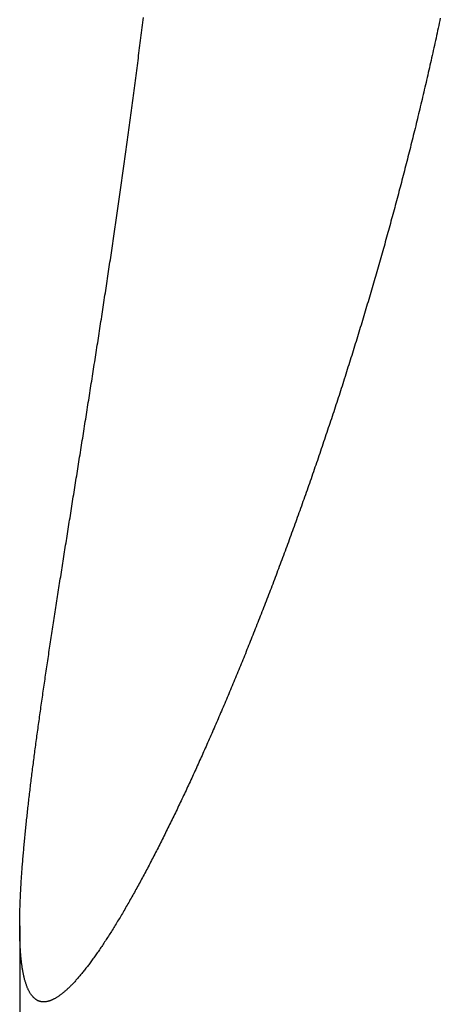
# Model space of a CAD drawing. Extents: x 637 to 3230, y 885 to 2745.
# Tile 45 of 151: x 2025 to 2057, y 1684 to 1759. Entities that reach past the tile are written whole.
import ezdxf

# ---------------------------------------------------------------- set-up
doc = ezdxf.new("R2010")
doc.units = 0
doc.layers.add('KF_GRAVIS_15_LEFT', color=7, linetype='CONTINUOUS')

# ---------------------------------------------------------------- blocks, each defined once
blk = doc.blocks.new('*U13')
at = {"layer": 'KF_GRAVIS_15_LEFT'}
blk.add_line((-191.5946, -563.3511), (-191.5946, -574.6769), dxfattribs=at)
for points in [[(-189.772, -569.136, 0), (-189.804, -569.135, 0), (-189.837, -569.134, 0), (-189.87, -569.131, 0), (-189.902, -569.128, 0), (-189.933, -569.124, 0), (-189.965, -569.118, 0), (-189.996, -569.112, 0), (-190.027, -569.105, 0), (-190.058, -569.097, 0), (-190.088, -569.087, 0), (-190.118, -569.077, 0), (-190.148, -569.066, 0), (-190.177, -569.054, 0), (-190.206, -569.041, 0), (-190.235, -569.027, 0), (-190.264, -569.012, 0), (-190.292, -568.996, 0), (-190.32, -568.98, 0), (-190.348, -568.962, 0), (-190.375, -568.943, 0), (-190.402, -568.923, 0), (-190.429, -568.903, 0), (-190.455, -568.881, 0), (-190.481, -568.858, 0), (-190.507, -568.835, 0), (-190.533, -568.81, 0), (-190.558, -568.785, 0), (-190.583, -568.759, 0), (-190.608, -568.731, 0), (-190.632, -568.703, 0), (-190.656, -568.674, 0), (-190.68, -568.644, 0), (-190.703, -568.613, 0), (-190.726, -568.581, 0), (-190.749, -568.548, 0), (-190.772, -568.514, 0), (-190.794, -568.479, 0), (-190.816, -568.443, 0), (-190.837, -568.406, 0), (-190.859, -568.369, 0), (-190.88, -568.33, 0), (-190.9, -568.291, 0), (-190.921, -568.25, 0), (-190.941, -568.209, 0), (-190.96, -568.166, 0), (-190.98, -568.123, 0), (-190.999, -568.079, 0), (-191.018, -568.034, 0), (-191.036, -567.987, 0), (-191.054, -567.94, 0), (-191.072, -567.893, 0), (-191.09, -567.844, 0), (-191.107, -567.794, 0), (-191.124, -567.743, 0), (-191.14, -567.691, 0), (-191.156, -567.639, 0), (-191.172, -567.585, 0), (-191.188, -567.531, 0), (-191.203, -567.476, 0), (-191.218, -567.419, 0), (-191.233, -567.362, 0), (-191.248, -567.304, 0), (-191.262, -567.245, 0), (-191.275, -567.186, 0), (-191.289, -567.125, 0), (-191.302, -567.063, 0), (-191.315, -567.001, 0), (-191.328, -566.938, 0), (-191.34, -566.874, 0), (-191.352, -566.809, 0), (-191.364, -566.743, 0), (-191.375, -566.676, 0), (-191.386, -566.608, 0), (-191.397, -566.54, 0), (-191.407, -566.471, 0), (-191.417, -566.401, 0), (-191.427, -566.33, 0), (-191.437, -566.258, 0), (-191.446, -566.185, 0), (-191.455, -566.112, 0), (-191.464, -566.038, 0), (-191.472, -565.963, 0), (-191.481, -565.887, 0), (-191.488, -565.81, 0), (-191.496, -565.733, 0), (-191.503, -565.655, 0), (-191.51, -565.576, 0), (-191.517, -565.496, 0), (-191.523, -565.415, 0), (-191.53, -565.334, 0), (-191.535, -565.252, 0), (-191.541, -565.169, 0), (-191.546, -565.085, 0), (-191.551, -565, 0), (-191.556, -564.915, 0), (-191.56, -564.829, 0), (-191.565, -564.742, 0), (-191.569, -564.655, 0), (-191.572, -564.567, 0), (-191.575, -564.478, 0), (-191.579, -564.388, 0), (-191.581, -564.298, 0), (-191.584, -564.206, 0), (-191.586, -564.115, 0), (-191.588, -564.022, 0), (-191.59, -563.929, 0), (-191.591, -563.835, 0), (-191.592, -563.74, 0), (-191.593, -563.644, 0), (-191.594, -563.548, 0), (-191.594, -563.451, 0), (-191.595, -563.354, 0), (-191.594, -563.255, 0), (-191.594, -563.157, 0), (-191.593, -563.057, 0), (-191.592, -562.957, 0), (-191.591, -562.856, 0), (-191.59, -562.754, 0), (-191.588, -562.652, 0), (-191.586, -562.549, 0), (-191.584, -562.446, 0), (-191.582, -562.342, 0), (-191.579, -562.237, 0), (-191.576, -562.131, 0), (-191.573, -562.025, 0), (-191.57, -561.919, 0), (-191.566, -561.812, 0), (-191.563, -561.704, 0), (-191.558, -561.595, 0), (-191.554, -561.486, 0), (-191.55, -561.377, 0), (-191.545, -561.267, 0), (-191.54, -561.156, 0), (-191.535, -561.045, 0), (-191.529, -560.933, 0), (-191.524, -560.82, 0), (-191.518, -560.708, 0), (-191.512, -560.594, 0), (-191.505, -560.48, 0), (-191.499, -560.365, 0), (-191.492, -560.25, 0), (-191.485, -560.135, 0), (-191.478, -560.019, 0), (-191.471, -559.902, 0), (-191.463, -559.785, 0), (-191.455, -559.667, 0), (-191.447, -559.549, 0), (-191.439, -559.431, 0), (-191.431, -559.312, 0), (-191.422, -559.192, 0), (-191.414, -559.072, 0), (-191.405, -558.952, 0), (-191.395, -558.831, 0), (-191.386, -558.709, 0), (-191.377, -558.587, 0), (-191.367, -558.465, 0), (-191.357, -558.342, 0), (-191.347, -558.219, 0), (-191.336, -558.096, 0), (-191.326, -557.972, 0), (-191.315, -557.847, 0), (-191.304, -557.723, 0), (-191.293, -557.598, 0), (-191.282, -557.472, 0), (-191.271, -557.346, 0), (-191.259, -557.22, 0), (-191.247, -557.093, 0), (-191.236, -556.966, 0), (-191.224, -556.838, 0), (-191.211, -556.711, 0), (-191.199, -556.583, 0), (-191.186, -556.454, 0), (-191.174, -556.325, 0), (-191.161, -556.196, 0), (-191.148, -556.067, 0), (-191.135, -555.937, 0), (-191.121, -555.807, 0), (-191.108, -555.677, 0), (-191.094, -555.546, 0), (-191.081, -555.415, 0), (-191.067, -555.284, 0), (-191.053, -555.152, 0), (-191.038, -555.021, 0), (-191.024, -554.889, 0), (-191.01, -554.757, 0), (-190.995, -554.624, 0), (-190.98, -554.491, 0), (-190.965, -554.358, 0), (-190.95, -554.225, 0), (-190.935, -554.092, 0), (-190.92, -553.958, 0), (-190.905, -553.824, 0), (-190.889, -553.69, 0), (-190.874, -553.556, 0), (-190.858, -553.422, 0), (-190.842, -553.287, 0), (-190.826, -553.153, 0), (-190.81, -553.018, 0), (-190.794, -552.883, 0), (-190.778, -552.747, 0), (-190.761, -552.612, 0), (-190.745, -552.477, 0), (-190.728, -552.341, 0), (-190.712, -552.205, 0), (-190.695, -552.069, 0), (-190.678, -551.933, 0), (-190.661, -551.797, 0), (-190.644, -551.661, 0), (-190.627, -551.525, 0), (-190.61, -551.389, 0), (-190.592, -551.252, 0), (-190.575, -551.116, 0), (-190.557, -550.979, 0), (-190.54, -550.842, 0), (-190.522, -550.706, 0), (-190.504, -550.568, 0), (-190.486, -550.431, 0), (-190.468, -550.293, 0), (-190.45, -550.154, 0), (-190.432, -550.015, 0), (-190.413, -549.875, 0), (-190.395, -549.735, 0), (-190.376, -549.595, 0), (-190.357, -549.454, 0), (-190.338, -549.313, 0), (-190.319, -549.171, 0), (-190.3, -549.029, 0), (-190.28, -548.886, 0), (-190.261, -548.743, 0), (-190.241, -548.6, 0), (-190.222, -548.456, 0), (-190.202, -548.311, 0), (-190.182, -548.167, 0), (-190.162, -548.021, 0), (-190.142, -547.876, 0), (-190.121, -547.73, 0), (-190.101, -547.583, 0), (-190.08, -547.436, 0), (-190.06, -547.289, 0), (-190.039, -547.141, 0), (-190.018, -546.993, 0), (-189.997, -546.845, 0), (-189.976, -546.696, 0), (-189.955, -546.546, 0), (-189.933, -546.397, 0), (-189.912, -546.247, 0), (-189.89, -546.096, 0), (-189.869, -545.945, 0), (-189.847, -545.794, 0), (-189.825, -545.642, 0), (-189.803, -545.49, 0), (-189.781, -545.338, 0), (-189.759, -545.185, 0), (-189.736, -545.032, 0), (-189.714, -544.878, 0), (-189.691, -544.724, 0), (-189.669, -544.57, 0), (-189.646, -544.415, 0), (-189.623, -544.26, 0), (-189.6, -544.104, 0), (-189.577, -543.948, 0), (-189.554, -543.792, 0), (-189.531, -543.636, 0), (-189.508, -543.479, 0), (-189.484, -543.322, 0), (-189.461, -543.164, 0), (-189.437, -543.006, 0), (-189.413, -542.848, 0), (-189.39, -542.689, 0), (-189.366, -542.53, 0), (-189.342, -542.371, 0), (-189.318, -542.211, 0), (-189.293, -542.051, 0), (-189.269, -541.891, 0), (-189.245, -541.73, 0), (-189.22, -541.569, 0), (-189.196, -541.407, 0), (-189.171, -541.246, 0), (-189.147, -541.084, 0), (-189.122, -540.921, 0), (-189.097, -540.759, 0), (-189.072, -540.596, 0), (-189.047, -540.432, 0), (-189.022, -540.269, 0), (-188.997, -540.105, 0), (-188.972, -539.941, 0), (-188.946, -539.776, 0), (-188.921, -539.611, 0), (-188.895, -539.446, 0), (-188.87, -539.281, 0), (-188.844, -539.115, 0), (-188.818, -538.949, 0), (-188.793, -538.783, 0), (-188.767, -538.616, 0), (-188.741, -538.45, 0), (-188.715, -538.282, 0), (-188.689, -538.115, 0), (-188.663, -537.947, 0), (-188.636, -537.779, 0), (-188.61, -537.611, 0), (-188.584, -537.443, 0), (-188.557, -537.274, 0), (-188.531, -537.105, 0), (-188.504, -536.936, 0), (-188.478, -536.766, 0), (-188.451, -536.596, 0), (-188.425, -536.426, 0), (-188.398, -536.256, 0), (-188.371, -536.086, 0), (-188.344, -535.915, 0), (-188.317, -535.744, 0), (-188.29, -535.573, 0), (-188.263, -535.401, 0), (-188.236, -535.229, 0), (-188.209, -535.057, 0), (-188.182, -534.885, 0), (-188.154, -534.713, 0), (-188.127, -534.54, 0), (-188.1, -534.367, 0), (-188.072, -534.194, 0), (-188.045, -534.021, 0), (-188.017, -533.847, 0), (-187.99, -533.674, 0), (-187.962, -533.5, 0), (-187.935, -533.326, 0), (-187.907, -533.151, 0), (-187.879, -532.977, 0), (-187.852, -532.802, 0), (-187.824, -532.627, 0), (-187.796, -532.452, 0), (-187.768, -532.277, 0), (-187.74, -532.101, 0), (-187.712, -531.926, 0), (-187.684, -531.75, 0), (-187.656, -531.574, 0), (-187.628, -531.398, 0), (-187.6, -531.221, 0), (-187.572, -531.045, 0), (-187.544, -530.868, 0), (-187.516, -530.691, 0), (-187.487, -530.514, 0), (-187.459, -530.337, 0), (-187.431, -530.159, 0), (-187.403, -529.982, 0), (-187.374, -529.804, 0), (-187.346, -529.626, 0), (-187.318, -529.448, 0), (-187.289, -529.27, 0), (-187.261, -529.092, 0), (-187.232, -528.914, 0), (-187.204, -528.735, 0), (-187.176, -528.556, 0), (-187.147, -528.377, 0), (-187.119, -528.199, 0), (-187.09, -528.019, 0), (-187.062, -527.84, 0), (-187.033, -527.661, 0), (-187.004, -527.482, 0), (-186.976, -527.302, 0), (-186.947, -527.122, 0), (-186.919, -526.943, 0), (-186.89, -526.763, 0), (-186.861, -526.583, 0), (-186.833, -526.403, 0), (-186.804, -526.223, 0), (-186.776, -526.042, 0), (-186.747, -525.862, 0), (-186.718, -525.682, 0), (-186.69, -525.501, 0), (-186.661, -525.32, 0), (-186.632, -525.14, 0), (-186.604, -524.959, 0), (-186.575, -524.778, 0), (-186.546, -524.597, 0), (-186.518, -524.416, 0), (-186.489, -524.235, 0), (-186.46, -524.054, 0), (-186.432, -523.873, 0), (-186.403, -523.692, 0), (-186.374, -523.51, 0), (-186.346, -523.329, 0), (-186.317, -523.148, 0), (-186.289, -522.966, 0), (-186.26, -522.785, 0), (-186.231, -522.603, 0), (-186.203, -522.422, 0), (-186.174, -522.24, 0), (-186.146, -522.058, 0), (-186.117, -521.877, 0), (-186.089, -521.695, 0), (-186.06, -521.513, 0), (-186.032, -521.332, 0), (-186.003, -521.15, 0), (-185.975, -520.968, 0), (-185.946, -520.786, 0), (-185.918, -520.605, 0), (-185.889, -520.423, 0), (-185.861, -520.241, 0), (-185.833, -520.059, 0), (-185.804, -519.877, 0), (-185.776, -519.696, 0), (-185.748, -519.514, 0), (-185.72, -519.332, 0), (-185.691, -519.15, 0), (-185.663, -518.969, 0), (-185.635, -518.787, 0), (-185.607, -518.605, 0), (-185.579, -518.424, 0), (-185.551, -518.242, 0), (-185.523, -518.06, 0), (-185.495, -517.879, 0), (-185.467, -517.697, 0), (-185.439, -517.516, 0), (-185.411, -517.334, 0), (-185.383, -517.153, 0), (-185.355, -516.971, 0), (-185.327, -516.79, 0), (-185.299, -516.609, 0), (-185.272, -516.428, 0), (-185.244, -516.247, 0), (-185.216, -516.065, 0), (-185.189, -515.884, 0), (-185.161, -515.704, 0), (-185.134, -515.523, 0), (-185.106, -515.342, 0), (-185.079, -515.161, 0), (-185.051, -514.981, 0), (-185.024, -514.8, 0), (-184.997, -514.62, 0), (-184.969, -514.439, 0), (-184.942, -514.259, 0), (-184.915, -514.079, 0), (-184.888, -513.899, 0), (-184.861, -513.719, 0), (-184.834, -513.539, 0), (-184.807, -513.359, 0), (-184.78, -513.18, 0), (-184.753, -513, 0), (-184.726, -512.821, 0), (-184.699, -512.642, 0), (-184.673, -512.462, 0), (-184.646, -512.283, 0), (-184.619, -512.105, 0), (-184.593, -511.926, 0), (-184.566, -511.747, 0), (-184.54, -511.569, 0), (-184.513, -511.391, 0), (-184.487, -511.212, 0), (-184.461, -511.034, 0), (-184.435, -510.856, 0), (-184.408, -510.679, 0), (-184.382, -510.501, 0), (-184.356, -510.324, 0), (-184.33, -510.147, 0), (-184.305, -509.97, 0), (-184.279, -509.793, 0), (-184.253, -509.616, 0), (-184.227, -509.439, 0), (-184.202, -509.263, 0), (-184.176, -509.087, 0), (-184.151, -508.911, 0), (-184.125, -508.735, 0), (-184.1, -508.558, 0), (-184.074, -508.381, 0), (-184.049, -508.204, 0), (-184.023, -508.027, 0), (-183.998, -507.849, 0), (-183.972, -507.671, 0), (-183.947, -507.493, 0), (-183.921, -507.314, 0), (-183.896, -507.135, 0), (-183.87, -506.956, 0), (-183.845, -506.777, 0), (-183.819, -506.597, 0), (-183.794, -506.417, 0), (-183.768, -506.237, 0), (-183.743, -506.056, 0), (-183.718, -505.875, 0), (-183.692, -505.694, 0), (-183.667, -505.513, 0), (-183.641, -505.331, 0), (-183.616, -505.149, 0), (-183.591, -504.967, 0), (-183.565, -504.785, 0), (-183.54, -504.602, 0), (-183.514, -504.419, 0), (-183.489, -504.236, 0), (-183.464, -504.052, 0), (-183.439, -503.869, 0), (-183.413, -503.685, 0), (-183.388, -503.5, 0), (-183.363, -503.316, 0), (-183.338, -503.131, 0), (-183.312, -502.946, 0), (-183.287, -502.761, 0), (-183.262, -502.575, 0), (-183.237, -502.39, 0), (-183.212, -502.204, 0), (-183.187, -502.017, 0), (-183.162, -501.831, 0), (-183.137, -501.644, 0), (-183.112, -501.457, 0), (-183.087, -501.27, 0), (-183.062, -501.083, 0), (-183.037, -500.895, 0), (-183.012, -500.707, 0), (-182.987, -500.519, 0), (-182.962, -500.331, 0), (-182.937, -500.142, 0), (-182.912, -499.953, 0), (-182.888, -499.764, 0), (-182.863, -499.575, 0), (-182.838, -499.386, 0), (-182.814, -499.196, 0), (-182.789, -499.006, 0), (-182.764, -498.816, 0), (-182.74, -498.626, 0), (-182.715, -498.435, 0), (-182.691, -498.244, 0), (-182.666, -498.054, 0), (-182.642, -497.862, 0), (-182.618, -497.671, 0), (-182.593, -497.479, 0), (-182.569, -497.288, 0), (-182.545, -497.096, 0), (-182.521, -496.904, 0), (-182.496, -496.711, 0), (-182.472, -496.519, 0), (-182.448, -496.326, 0), (-182.424, -496.133, 0), (-182.4, -495.94, 0), (-182.376, -495.746, 0), (-182.353, -495.553, 0), (-182.329, -495.359, 0), (-182.305, -495.165, 0), (-182.281, -494.971, 0), (-182.258, -494.777, 0), (-182.234, -494.582, 0), (-182.21, -494.388, 0), (-182.187, -494.193, 0)], [(-159.598, -494.242, 0), (-159.638, -494.433, 0), (-159.678, -494.623, 0), (-159.719, -494.814, 0), (-159.76, -495.004, 0), (-159.801, -495.194, 0), (-159.842, -495.384, 0), (-159.883, -495.574, 0), (-159.924, -495.764, 0), (-159.965, -495.953, 0), (-160.007, -496.142, 0), (-160.048, -496.331, 0), (-160.09, -496.52, 0), (-160.131, -496.709, 0), (-160.173, -496.897, 0), (-160.215, -497.085, 0), (-160.257, -497.273, 0), (-160.299, -497.461, 0), (-160.342, -497.649, 0), (-160.384, -497.836, 0), (-160.426, -498.024, 0), (-160.469, -498.211, 0), (-160.511, -498.398, 0), (-160.554, -498.584, 0), (-160.597, -498.771, 0), (-160.64, -498.957, 0), (-160.683, -499.143, 0), (-160.726, -499.329, 0), (-160.769, -499.515, 0), (-160.812, -499.7, 0), (-160.856, -499.885, 0), (-160.899, -500.07, 0), (-160.943, -500.255, 0), (-160.986, -500.44, 0), (-161.03, -500.624, 0), (-161.074, -500.808, 0), (-161.118, -500.992, 0), (-161.162, -501.176, 0), (-161.206, -501.359, 0), (-161.25, -501.542, 0), (-161.294, -501.725, 0), (-161.338, -501.908, 0), (-161.382, -502.091, 0), (-161.427, -502.273, 0), (-161.471, -502.455, 0), (-161.516, -502.637, 0), (-161.56, -502.819, 0), (-161.605, -503, 0), (-161.65, -503.181, 0), (-161.695, -503.362, 0), (-161.74, -503.543, 0), (-161.785, -503.723, 0), (-161.83, -503.903, 0), (-161.875, -504.083, 0), (-161.92, -504.263, 0), (-161.965, -504.443, 0), (-162.011, -504.622, 0), (-162.056, -504.801, 0), (-162.101, -504.979, 0), (-162.147, -505.158, 0), (-162.192, -505.336, 0), (-162.238, -505.514, 0), (-162.284, -505.692, 0), (-162.329, -505.869, 0), (-162.375, -506.046, 0), (-162.421, -506.223, 0), (-162.467, -506.4, 0), (-162.513, -506.576, 0), (-162.559, -506.752, 0), (-162.605, -506.928, 0), (-162.651, -507.103, 0), (-162.697, -507.279, 0), (-162.743, -507.454, 0), (-162.789, -507.628, 0), (-162.836, -507.803, 0), (-162.882, -507.977, 0), (-162.928, -508.151, 0), (-162.975, -508.325, 0), (-163.021, -508.498, 0), (-163.068, -508.671, 0), (-163.114, -508.844, 0), (-163.161, -509.016, 0), (-163.207, -509.189, 0), (-163.254, -509.361, 0), (-163.301, -509.534, 0), (-163.348, -509.707, 0), (-163.396, -509.88, 0), (-163.443, -510.054, 0), (-163.491, -510.227, 0), (-163.539, -510.401, 0), (-163.587, -510.575, 0), (-163.635, -510.749, 0), (-163.683, -510.923, 0), (-163.732, -511.097, 0), (-163.78, -511.272, 0), (-163.829, -511.446, 0), (-163.878, -511.621, 0), (-163.927, -511.796, 0), (-163.976, -511.971, 0), (-164.026, -512.146, 0), (-164.075, -512.321, 0), (-164.125, -512.496, 0), (-164.175, -512.672, 0), (-164.225, -512.848, 0), (-164.275, -513.023, 0), (-164.325, -513.199, 0), (-164.375, -513.375, 0), (-164.426, -513.551, 0), (-164.477, -513.727, 0), (-164.528, -513.904, 0), (-164.579, -514.08, 0), (-164.63, -514.256, 0), (-164.681, -514.433, 0), (-164.733, -514.61, 0), (-164.784, -514.786, 0), (-164.836, -514.963, 0), (-164.888, -515.14, 0), (-164.94, -515.317, 0), (-164.992, -515.494, 0), (-165.045, -515.671, 0), (-165.097, -515.849, 0), (-165.15, -516.026, 0), (-165.202, -516.203, 0), (-165.255, -516.381, 0), (-165.308, -516.558, 0), (-165.361, -516.736, 0), (-165.415, -516.913, 0), (-165.468, -517.091, 0), (-165.522, -517.269, 0), (-165.575, -517.446, 0), (-165.629, -517.624, 0), (-165.683, -517.802, 0), (-165.737, -517.98, 0), (-165.791, -518.158, 0), (-165.846, -518.336, 0), (-165.9, -518.513, 0), (-165.955, -518.691, 0), (-166.009, -518.869, 0), (-166.064, -519.047, 0), (-166.119, -519.226, 0), (-166.174, -519.404, 0), (-166.23, -519.582, 0), (-166.285, -519.76, 0), (-166.34, -519.938, 0), (-166.396, -520.116, 0), (-166.452, -520.294, 0), (-166.508, -520.472, 0), (-166.563, -520.65, 0), (-166.62, -520.828, 0), (-166.676, -521.006, 0), (-166.732, -521.184, 0), (-166.789, -521.362, 0), (-166.845, -521.54, 0), (-166.902, -521.718, 0), (-166.958, -521.896, 0), (-167.015, -522.074, 0), (-167.072, -522.252, 0), (-167.129, -522.43, 0), (-167.187, -522.608, 0), (-167.244, -522.786, 0), (-167.301, -522.963, 0), (-167.359, -523.141, 0), (-167.417, -523.319, 0), (-167.474, -523.496, 0), (-167.532, -523.674, 0), (-167.59, -523.852, 0), (-167.648, -524.029, 0), (-167.706, -524.206, 0), (-167.765, -524.384, 0), (-167.823, -524.561, 0), (-167.881, -524.738, 0), (-167.94, -524.916, 0), (-167.999, -525.093, 0), (-168.057, -525.27, 0), (-168.116, -525.447, 0), (-168.175, -525.623, 0), (-168.234, -525.8, 0), (-168.293, -525.977, 0), (-168.352, -526.154, 0), (-168.412, -526.33, 0), (-168.471, -526.506, 0), (-168.531, -526.683, 0), (-168.59, -526.859, 0), (-168.65, -527.035, 0), (-168.709, -527.211, 0), (-168.769, -527.387, 0), (-168.829, -527.563, 0), (-168.889, -527.739, 0), (-168.949, -527.914, 0), (-169.009, -528.09, 0), (-169.07, -528.265, 0), (-169.13, -528.44, 0), (-169.19, -528.616, 0), (-169.251, -528.79, 0), (-169.311, -528.965, 0), (-169.372, -529.14, 0), (-169.432, -529.315, 0), (-169.493, -529.489, 0), (-169.554, -529.663, 0), (-169.615, -529.838, 0), (-169.676, -530.012, 0), (-169.737, -530.186, 0), (-169.798, -530.359, 0), (-169.859, -530.533, 0), (-169.92, -530.706, 0), (-169.981, -530.88, 0), (-170.043, -531.053, 0), (-170.104, -531.226, 0), (-170.166, -531.398, 0), (-170.227, -531.571, 0), (-170.289, -531.743, 0), (-170.35, -531.916, 0), (-170.412, -532.088, 0), (-170.474, -532.26, 0), (-170.536, -532.431, 0), (-170.598, -532.603, 0), (-170.659, -532.774, 0), (-170.721, -532.946, 0), (-170.783, -533.117, 0), (-170.846, -533.287, 0), (-170.908, -533.458, 0), (-170.97, -533.628, 0), (-171.032, -533.799, 0), (-171.094, -533.969, 0), (-171.157, -534.138, 0), (-171.219, -534.308, 0), (-171.281, -534.477, 0), (-171.344, -534.647, 0), (-171.406, -534.816, 0), (-171.469, -534.984, 0), (-171.531, -535.153, 0), (-171.594, -535.321, 0), (-171.656, -535.489, 0), (-171.719, -535.657, 0), (-171.782, -535.825, 0), (-171.844, -535.992, 0), (-171.907, -536.159, 0), (-171.97, -536.326, 0), (-172.033, -536.493, 0), (-172.096, -536.66, 0), (-172.158, -536.826, 0), (-172.221, -536.992, 0), (-172.284, -537.157, 0), (-172.347, -537.323, 0), (-172.41, -537.488, 0), (-172.473, -537.653, 0), (-172.536, -537.818, 0), (-172.599, -537.982, 0), (-172.662, -538.146, 0), (-172.725, -538.31, 0), (-172.788, -538.474, 0), (-172.851, -538.637, 0), (-172.914, -538.801, 0), (-172.977, -538.963, 0), (-173.04, -539.126, 0), (-173.104, -539.288, 0), (-173.167, -539.45, 0), (-173.23, -539.612, 0), (-173.293, -539.774, 0), (-173.356, -539.935, 0), (-173.419, -540.096, 0), (-173.482, -540.256, 0), (-173.546, -540.416, 0), (-173.609, -540.576, 0), (-173.672, -540.736, 0), (-173.735, -540.895, 0), (-173.798, -541.055, 0), (-173.861, -541.213, 0), (-173.924, -541.372, 0), (-173.988, -541.53, 0), (-174.051, -541.688, 0), (-174.114, -541.845, 0), (-174.177, -542.002, 0), (-174.24, -542.159, 0), (-174.303, -542.316, 0), (-174.366, -542.472, 0), (-174.429, -542.628, 0), (-174.492, -542.783, 0), (-174.555, -542.939, 0), (-174.618, -543.094, 0), (-174.681, -543.248, 0), (-174.744, -543.402, 0), (-174.807, -543.556, 0), (-174.87, -543.71, 0), (-174.933, -543.863, 0), (-174.996, -544.016, 0), (-175.059, -544.168, 0), (-175.122, -544.32, 0), (-175.185, -544.472, 0), (-175.247, -544.624, 0), (-175.31, -544.775, 0), (-175.373, -544.925, 0), (-175.435, -545.076, 0), (-175.498, -545.226, 0), (-175.561, -545.375, 0), (-175.623, -545.525, 0), (-175.686, -545.674, 0), (-175.748, -545.822, 0), (-175.811, -545.97, 0), (-175.873, -546.118, 0), (-175.936, -546.265, 0), (-175.998, -546.412, 0), (-176.06, -546.559, 0), (-176.123, -546.705, 0), (-176.185, -546.851, 0), (-176.247, -546.997, 0), (-176.309, -547.142, 0), (-176.371, -547.286, 0), (-176.433, -547.431, 0), (-176.495, -547.575, 0), (-176.557, -547.718, 0), (-176.619, -547.861, 0), (-176.681, -548.004, 0), (-176.743, -548.146, 0), (-176.804, -548.288, 0), (-176.866, -548.43, 0), (-176.927, -548.571, 0), (-176.989, -548.711, 0), (-177.05, -548.852, 0), (-177.112, -548.991, 0), (-177.173, -549.131, 0), (-177.234, -549.27, 0), (-177.296, -549.408, 0), (-177.357, -549.547, 0), (-177.418, -549.684, 0), (-177.479, -549.822, 0), (-177.54, -549.958, 0), (-177.601, -550.095, 0), (-177.661, -550.231, 0), (-177.722, -550.366, 0), (-177.783, -550.501, 0), (-177.843, -550.636, 0), (-177.904, -550.77, 0), (-177.964, -550.904, 0), (-178.025, -551.038, 0), (-178.085, -551.172, 0), (-178.146, -551.305, 0), (-178.207, -551.439, 0), (-178.268, -551.573, 0), (-178.329, -551.706, 0), (-178.39, -551.839, 0), (-178.451, -551.973, 0), (-178.512, -552.106, 0), (-178.574, -552.239, 0), (-178.635, -552.372, 0), (-178.697, -552.505, 0), (-178.758, -552.637, 0), (-178.82, -552.77, 0), (-178.882, -552.902, 0), (-178.943, -553.035, 0), (-179.005, -553.167, 0), (-179.067, -553.299, 0), (-179.129, -553.43, 0), (-179.191, -553.562, 0), (-179.253, -553.693, 0), (-179.315, -553.825, 0), (-179.378, -553.956, 0), (-179.44, -554.087, 0), (-179.502, -554.217, 0), (-179.564, -554.348, 0), (-179.627, -554.478, 0), (-179.689, -554.608, 0), (-179.752, -554.738, 0), (-179.814, -554.868, 0), (-179.877, -554.997, 0), (-179.939, -555.126, 0), (-180.002, -555.255, 0), (-180.064, -555.383, 0), (-180.127, -555.512, 0), (-180.19, -555.64, 0), (-180.252, -555.767, 0), (-180.315, -555.895, 0), (-180.378, -556.022, 0), (-180.44, -556.149, 0), (-180.503, -556.276, 0), (-180.566, -556.402, 0), (-180.629, -556.528, 0), (-180.691, -556.653, 0), (-180.754, -556.779, 0), (-180.817, -556.904, 0), (-180.88, -557.028, 0), (-180.942, -557.153, 0), (-181.005, -557.277, 0), (-181.068, -557.4, 0), (-181.131, -557.524, 0), (-181.193, -557.646, 0), (-181.256, -557.769, 0), (-181.319, -557.891, 0), (-181.381, -558.013, 0), (-181.444, -558.134, 0), (-181.507, -558.255, 0), (-181.569, -558.375, 0), (-181.632, -558.495, 0), (-181.694, -558.615, 0), (-181.757, -558.734, 0), (-181.819, -558.853, 0), (-181.881, -558.972, 0), (-181.944, -559.089, 0), (-182.006, -559.207, 0), (-182.068, -559.324, 0), (-182.131, -559.441, 0), (-182.193, -559.557, 0), (-182.255, -559.672, 0), (-182.317, -559.788, 0), (-182.379, -559.902, 0), (-182.441, -560.017, 0), (-182.503, -560.13, 0), (-182.565, -560.244, 0), (-182.626, -560.356, 0), (-182.688, -560.469, 0), (-182.75, -560.58, 0), (-182.811, -560.692, 0), (-182.873, -560.802, 0), (-182.934, -560.912, 0), (-182.996, -561.022, 0), (-183.057, -561.131, 0), (-183.118, -561.24, 0), (-183.179, -561.348, 0), (-183.24, -561.455, 0), (-183.301, -561.562, 0), (-183.362, -561.669, 0), (-183.422, -561.774, 0), (-183.483, -561.88, 0), (-183.543, -561.984, 0), (-183.604, -562.088, 0), (-183.664, -562.192, 0), (-183.724, -562.295, 0), (-183.784, -562.397, 0), (-183.844, -562.499, 0), (-183.904, -562.6, 0), (-183.964, -562.7, 0), (-184.024, -562.8, 0), (-184.083, -562.899, 0), (-184.143, -562.998, 0), (-184.202, -563.096, 0), (-184.261, -563.193, 0), (-184.32, -563.29, 0), (-184.379, -563.386, 0), (-184.438, -563.481, 0), (-184.496, -563.576, 0), (-184.555, -563.67, 0), (-184.613, -563.763, 0), (-184.671, -563.856, 0), (-184.729, -563.948, 0), (-184.787, -564.039, 0), (-184.845, -564.13, 0), (-184.903, -564.22, 0), (-184.96, -564.309, 0), (-185.018, -564.397, 0), (-185.075, -564.485, 0), (-185.132, -564.572, 0), (-185.189, -564.659, 0), (-185.245, -564.744, 0), (-185.302, -564.829, 0), (-185.358, -564.914, 0), (-185.414, -564.997, 0), (-185.471, -565.08, 0), (-185.526, -565.162, 0), (-185.582, -565.243, 0), (-185.638, -565.324, 0), (-185.693, -565.404, 0), (-185.748, -565.483, 0), (-185.803, -565.561, 0), (-185.858, -565.639, 0), (-185.913, -565.715, 0), (-185.967, -565.792, 0), (-186.021, -565.867, 0), (-186.076, -565.941, 0), (-186.129, -566.015, 0), (-186.183, -566.088, 0), (-186.237, -566.16, 0), (-186.29, -566.232, 0), (-186.343, -566.302, 0), (-186.396, -566.372, 0), (-186.449, -566.441, 0), (-186.501, -566.509, 0), (-186.554, -566.577, 0), (-186.606, -566.643, 0), (-186.658, -566.709, 0), (-186.709, -566.774, 0), (-186.761, -566.838, 0), (-186.812, -566.901, 0), (-186.863, -566.964, 0), (-186.914, -567.025, 0), (-186.965, -567.086, 0), (-187.015, -567.146, 0), (-187.065, -567.205, 0), (-187.115, -567.264, 0), (-187.165, -567.321, 0), (-187.214, -567.378, 0), (-187.263, -567.433, 0), (-187.312, -567.488, 0), (-187.361, -567.542, 0), (-187.41, -567.595, 0), (-187.458, -567.648, 0), (-187.506, -567.699, 0), (-187.554, -567.749, 0), (-187.601, -567.799, 0), (-187.649, -567.848, 0), (-187.696, -567.896, 0), (-187.742, -567.942, 0), (-187.789, -567.988, 0), (-187.835, -568.034, 0), (-187.881, -568.078, 0), (-187.927, -568.121, 0), (-187.973, -568.164, 0), (-188.018, -568.205, 0), (-188.063, -568.246, 0), (-188.108, -568.286, 0), (-188.152, -568.325, 0), (-188.196, -568.362, 0), (-188.24, -568.4, 0), (-188.284, -568.436, 0), (-188.328, -568.471, 0), (-188.371, -568.505, 0), (-188.414, -568.539, 0), (-188.456, -568.571, 0), (-188.499, -568.603, 0), (-188.541, -568.634, 0), (-188.583, -568.664, 0), (-188.624, -568.693, 0), (-188.665, -568.721, 0), (-188.706, -568.748, 0), (-188.747, -568.774, 0), (-188.788, -568.799, 0), (-188.828, -568.824, 0), (-188.868, -568.847, 0), (-188.907, -568.87, 0), (-188.947, -568.891, 0), (-188.986, -568.912, 0), (-189.024, -568.932, 0), (-189.063, -568.951, 0), (-189.101, -568.969, 0), (-189.139, -568.986, 0), (-189.177, -569.002, 0), (-189.214, -569.017, 0), (-189.251, -569.032, 0), (-189.288, -569.045, 0), (-189.324, -569.057, 0), (-189.36, -569.069, 0), (-189.396, -569.08, 0), (-189.432, -569.089, 0), (-189.467, -569.098, 0), (-189.502, -569.106, 0), (-189.537, -569.113, 0), (-189.571, -569.119, 0), (-189.605, -569.124, 0), (-189.639, -569.128, 0), (-189.673, -569.132, 0), (-189.706, -569.134, 0), (-189.739, -569.135, 0), (-189.772, -569.136, 0)]]:
    blk.add_polyline3d(points, dxfattribs=at)

msp = doc.modelspace()

# ---------------------------------------------------------------- block references
at = {"layer": 'KF_GRAVIS_15_LEFT'}
msp.add_blockref('*U13', (2216.566, 2253.101), dxfattribs=at)

doc.saveas('drawing.dxf')
